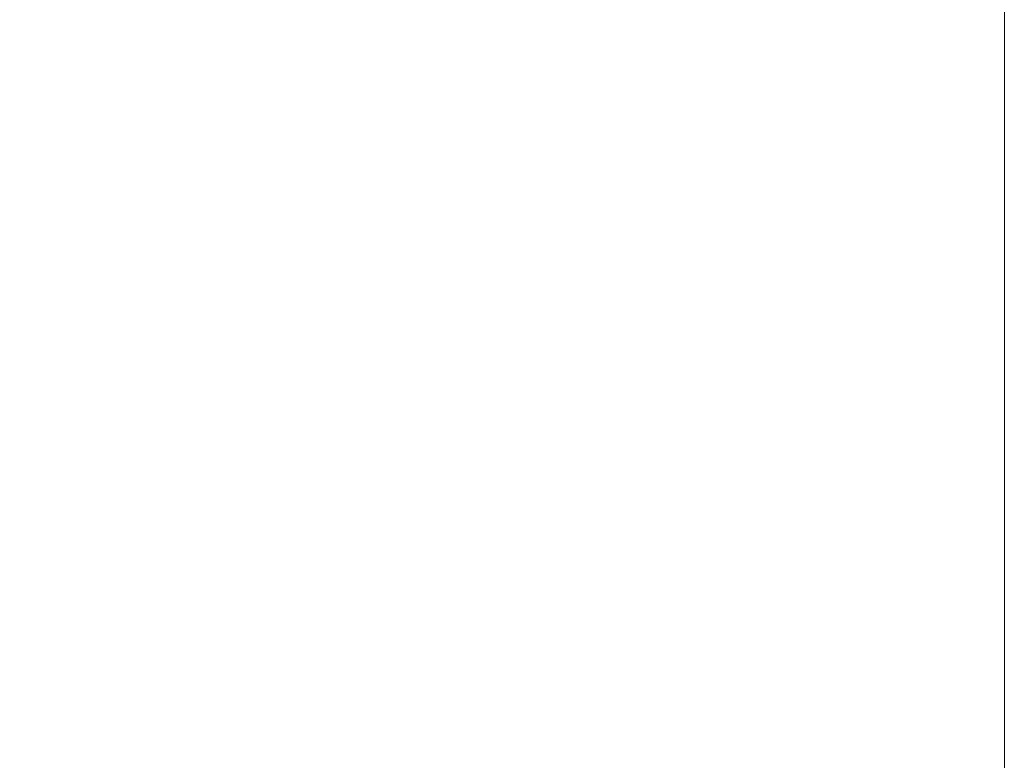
# Model space of a CAD drawing. Extents: x 0 to 796, y 0 to 496.
# Tile 195 of 222: x 646 to 658, y 318 to 327. Entities that reach past the tile are written whole.
import ezdxf

# ---------------------------------------------------------------- set-up
doc = ezdxf.new("R2010")
doc.units = 0
doc.header["$LTSCALE"] = 12
doc.header["$MEASUREMENT"] = 0
doc.layers.add('D', color=2, linetype='CONTINUOUS')
doc.styles.get("Standard").update_dxf_attribs({"font": 'SIMPLEX.SHX', "width": 0.875})
doc.dimstyles.new('STANDARD$0', dxfattribs={"dimscale": 32, "dimtxt": 0.09375, "dimasz": 0.0625, "dimexe": 0.03125, "dimexo": 0.03125, "dimgap": 0.03125, "dimtad": 1, "dimtih": 1, "dimtoh": 1, "dimdec": 4, "dimzin": 12, "dimdsep": 46, "dimlunit": 5, "dimtxsty": 'Standard', "dimcen": -0.03125, "dimclrd": 256, "dimclre": 256, "dimclrt": 256, "dimadec": 0, "dimazin": 0, "dimtfac": 0.875, "dimtdec": 4, "dimtofl": 0, "dimtmove": 0, "dimatfit": 3, "dimfxl": 1, "dimtolj": 1, "dimtzin": 12, "dimlwd": 13, "dimlwe": 13, "dimarcsym": 0})

# ---------------------------------------------------------------- blocks, each defined once
blk = doc.blocks.new('*D154')
at = {"layer": 'D', "lineweight": 13, "transparency": 16777216}
for p, q in [((618.19, 290.576), (618.19, 339.572)), ((657.69, 318.047), (657.69, 339.572)), ((655.69, 338.572), (620.19, 338.572))]:
    blk.add_line(p, q, dxfattribs=at)
at = {"layer": 'D', "transparency": 16777216}
for points in [[(620.19, 338.905), (620.19, 338.239), (618.19, 338.572)], [(655.69, 338.905), (655.69, 338.239), (657.69, 338.572)]]:
    blk.add_solid(points, dxfattribs=at)
at = {"layer": 'D', "transparency": 16777216, "insert": (637.039, 343.134), "char_height": 3, "attachment_point": 5}
blk.add_mtext('\\A1;39{\\H0.875x;\\S1/2;}{}{\\C2;%%p1/2}', dxfattribs=at)

msp = doc.modelspace()

# ---------------------------------------------------------------- dimensions: what is measured, and where the dimension line sits
at = {"layer": 'D'}
dim = msp.add_linear_dim(base=(618.18953, 338.57199), p1=(657.68953, 317.0468), p2=(618.18953, 289.57578), text='<>{}{\\C2;%%p1/2}', dimstyle='STANDARD$0', override={"dimdec": 1, "dimtp": 0.5, "dimtm": 0.5, "dimtdec": 4, "dimtzin": 12, "dimarcsym": 1}, dxfattribs=at)
dim.commit()
dim.dimension.update_dxf_attribs({"geometry": '*D154', "text_midpoint": (637.0387, 338.57199), "dimtype": 160})

doc.saveas('drawing.dxf')
